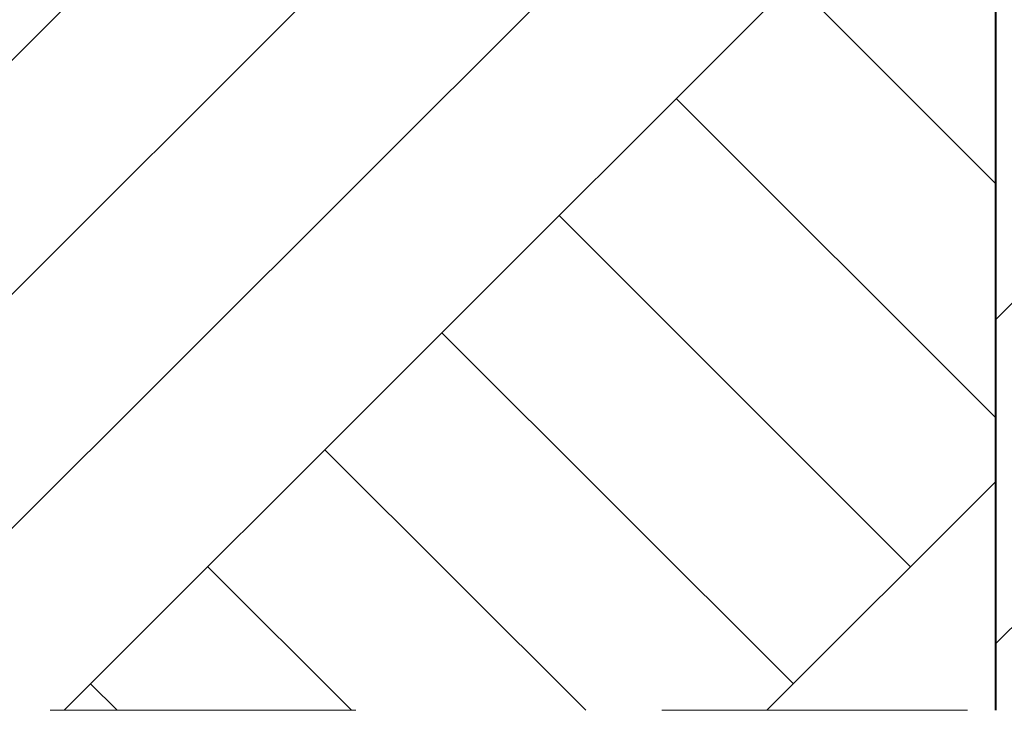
# Model space of a CAD drawing. Header units: centimetres. Extents: x 13236 to 130629, y -361 to 3059.
# Tile 25 of 71: x 76474 to 76590, y -215 to -133. Entities that reach past the tile are written whole.
import ezdxf

# ---------------------------------------------------------------- set-up
doc = ezdxf.new("R2010")
doc.units = ezdxf.units.CM
doc.header["$MEASUREMENT"] = 0
doc.linetypes.add('Przerywana', pattern=[36, 18, -18])
doc.linetypes.add('Wipeout_Contour', pattern=[100, 0, -100])
for name, color, linetype, lineweight in [('0_Nr_pióra__1', 7, 'Continuous', 13), ('0_Nr_pióra__102', 9, 'Continuous', 5), ('inw_schody zewnętrzne_Nr_pióra__1', 7, 'Continuous', 13), ('inw_schody zewnętrzne_Nr_pióra__27', 7, 'Continuous', 40)]:
    doc.layers.add(name, color=color, linetype=linetype, lineweight=lineweight)
doc.layers.add('inw_schody zewnętrzne', color=7, linetype='Continuous')

msp = doc.modelspace()

# ---------------------------------------------------------------- wipeouts: each hides what was drawn before it
at = {"linetype": 'Wipeout_Contour', "ltscale": 460047.473606}
msp.add_wipeout([(76818.66, -214.69), (76818.66, 436.31), (76612.88, 436.31), (76612.88, 397.31), (76589.22, 397.61), (76589.22, -214.69)], dxfattribs=at).dxf.layer = 'inw_schody zewnętrzne'

# ---------------------------------------------------------------- next in the draw order: hatches: boundary and pattern name
at = {"layer": 'inw_schody zewnętrzne_Nr_pióra__1', "linetype": 'Continuous'}
h = msp.add_hatch(dxfattribs=at)
h.set_pattern_fill('Bloczki_ceramiczne_0004', color=256, style=0, pattern_type=2)
h.set_pattern_definition([(45, (73973.137, 422.665), (-19.09188, 19.09188), [])])
h.paths.add_polyline_path([(76818.66, -214.69), (76818.66, 436.31), (76612.88, 436.31), (76612.88, 397.31), (76589.22, 397.61), (76589.22, -214.69)])

# ---------------------------------------------------------------- next in the draw order: wipeouts: each hides what was drawn before it
at = {"linetype": 'Wipeout_Contour', "ltscale": 532988.587068}
msp.add_wipeout([(76589.22, -131.4), (76456.82, -129.83), (76132.07, -120.63), (75886.65, -116.45), (75666.8, -115.2), (75666.8, -214.69), (76589.22, -214.69)], dxfattribs=at)

# ---------------------------------------------------------------- next in the draw order: hatches: boundary and pattern name
at = {"layer": '0_Nr_pióra__102', "linetype": 'Continuous'}
h = msp.add_hatch(dxfattribs=at)
h.set_pattern_fill('Grunt_0004', color=256, style=0, pattern_type=2)
h.set_pattern_definition([(45, (73973.14, 422.665), (-41.3657, 41.3657), []), (45, (73959.35, 436.45), (-82.7315, 82.7315), []), (45, (73945.56, 450.24), (-82.7315, 82.7315), []), (135, (73931.771, 464.031), (13.78858, 13.78858), [58.5, -58.5])])
h.paths.add_polyline_path([(76589.22, -131.4), (76456.82, -129.83), (76132.07, -120.63), (75886.65, -116.45), (75666.8, -115.2), (75666.8, -214.69), (76589.22, -214.69)])

# ---------------------------------------------------------------- next in the draw order: linework, layer by layer
at = {"layer": '0_Nr_pióra__1', "linetype": 'Przerywana', "ltscale": 2}
msp.add_line((75613.94, -214.69), (77923.62, -214.69), dxfattribs=at)
at = {"layer": 'inw_schody zewnętrzne_Nr_pióra__27', "linetype": 'Continuous'}
msp.add_line((76589.22, 397.31), (76589.22, -214.69), dxfattribs=at)

doc.saveas('drawing.dxf')
